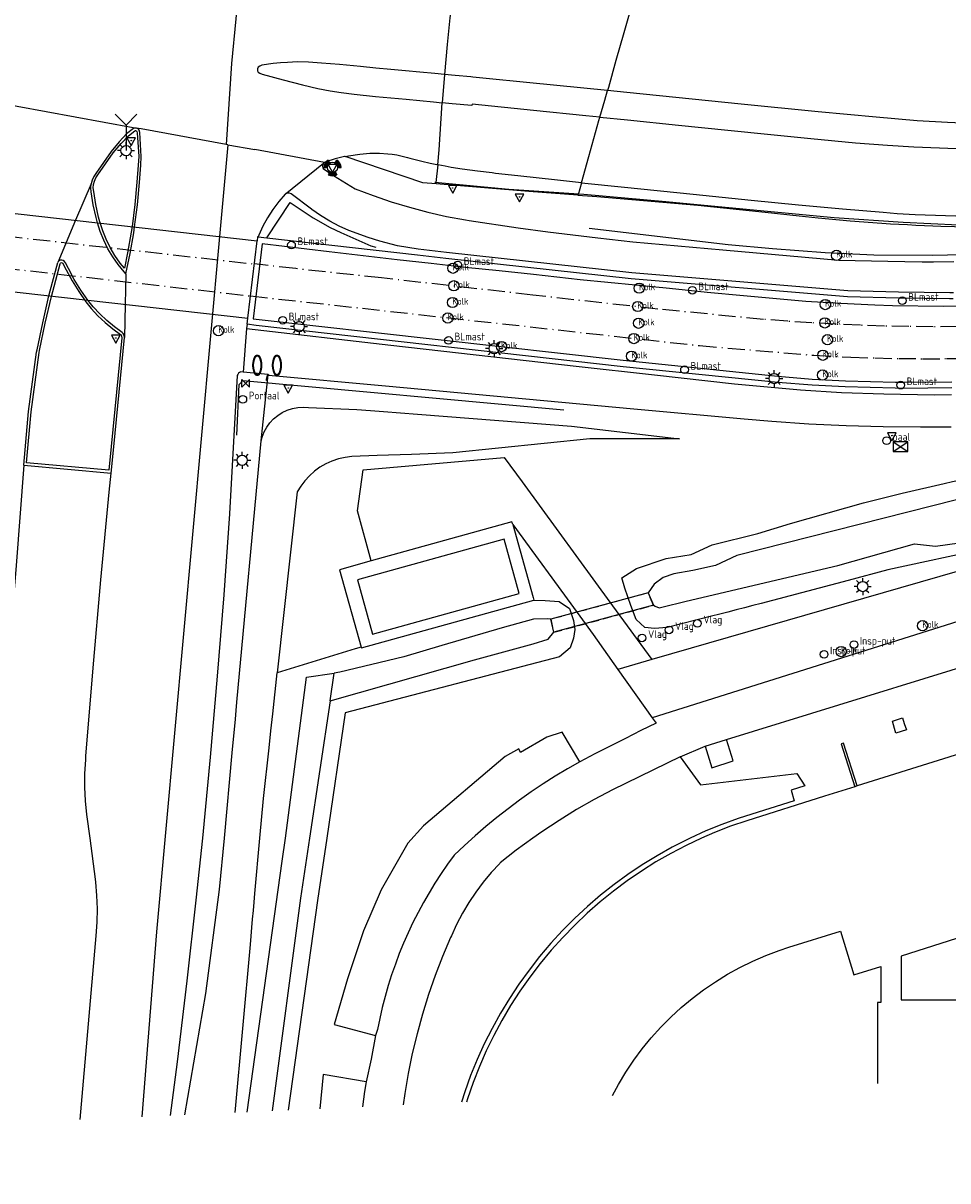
# Model space of a CAD drawing. Extents: x 140548 to 141006, y 455758 to 456543.
# Tile 7 of 19: x 140770 to 140878, y 455760 to 455896. Entities that reach past the tile are written whole.
import ezdxf

# ---------------------------------------------------------------- set-up
doc = ezdxf.new("R2010")
doc.units = 0
doc.header["$LTSCALE"] = 4
doc.linetypes.add('SPOOR', pattern=[0.8, 0.5, -0.15, 0, -0.15])
doc.linetypes.add('STIPPELFIJN', pattern=[0.375, 0.25, -0.125])
doc.layers.get('0').update_dxf_attribs({"linetype": 'CONTINUOUS'})
for name, color, linetype in [('G_BTD', 3, 'CONTINUOUS'), ('G_KWDUPM1', 11, 'ByLayer'), ('G_OTD', 32, 'CONTINUOUS'), ('G_OWG', 6, 'CONTINUOUS'), ('G_OWT', 6, 'CONTINUOUS'), ('G_PND', 1, 'CONTINUOUS'), ('G_TNDM1', 11, 'ByLayer'), ('G_WGD', 7, 'CONTINUOUS'), ('G_WGI', 1, 'CONTINUOUS'), ('G_WTD', 5, 'CONTINUOUS'), ('LKWDUP', 5, 'CONTINUOUS'), ('LSPR', 7, 'CONTINUOUS'), ('LWGI', 7, 'CONTINUOUS'), ('PPALHM', 10, 'CONTINUOUS')]:
    doc.layers.add(name, color=color, linetype=linetype)
for name, color, linetype, true_color in [('PBRD', 7, 'CONTINUOUS', 0xbd2877), ('PKST', 7, 'CONTINUOUS', 0xbd2877), ('PMST', 7, 'CONTINUOUS', 0xbd2877), ('PPAL', 7, 'CONTINUOUS', 0xbd2877), ('PPUT', 7, 'CONTINUOUS', 0xbd2877)]:
    doc.layers.add(name, color=color, linetype=linetype, true_color=true_color)
doc.styles.add('ISO', font='ISO')

# ---------------------------------------------------------------- blocks, each defined once
blk = doc.blocks.new('com-mast')
at = {"color": 0}
blk.add_circle((0, 0), 0.45, dxfattribs=at)
at = {"color": 0, "style": 'ISO'}
blk.add_attdef('COM-MAST', (0.7, 0), '', height=0.9, dxfattribs=at)
blk = doc.blocks.new('lichtmast')
at = {"color": 0}
for p, q in [((-0.6, 0), (-1, 0)), ((-0.71, 0.71), (-0.42, 0.42)), ((0, 0.6), (0, 1)), ((0.42, 0.42), (0.71, 0.71)), ((0.6, 0), (1, 0)), ((-0.42, -0.42), (-0.71, -0.71)), ((0, -0.6), (0, -1)), ((0.42, -0.42), (0.71, -0.71))]:
    blk.add_line(p, q, dxfattribs=at)
blk.add_circle((0, 0), 0.6, dxfattribs=at)
blk = doc.blocks.new('verkeerslicht')
at = {"color": 0, "linetype": 'Continuous'}
for p, q in [((-1, 0), (-0.6, 0)), ((-0.3, 0.52), (-0.5, 0.86)), ((0.3, 0.52), (0.5, 0.86)), ((0.6, 0), (1, 0)), ((-0.3, -0.52), (-0.5, -0.86)), ((0.3, -0.52), (0.5, -0.86))]:
    blk.add_line(p, q, dxfattribs=at)
at = {"color": 0}
blk.add_circle((0, 0), 0.6, dxfattribs=at)
at = {"color": 0, "linetype": 'Continuous'}
for radius, start, end in [(0.996, 119.9985, 179.9935), (0.897, 119.9989, 179.9928), (0.797, 119.9994, 179.9919), (0.697, 120, 179.9907), (0.697, 0.0093, 60), (0.797, 0.0081, 60.0006), (0.897, 0.0072, 60.0011), (0.996, 0.0065, 60.0015), (0.996, 240.0015, 299.9985), (0.897, 240.0011, 299.9989), (0.797, 240.0006, 299.9994), (0.697, 240, 300)]:
    blk.add_arc((0, 0), radius, start, end, dxfattribs=at)
blk = doc.blocks.new('kolk')
at = {"color": 0}
blk.add_circle((0, 0), 0.6, dxfattribs=at)
at = {"color": 0, "linetype": 'Continuous', "style": 'ISO'}
blk.add_attdef('KOLK', (-0.04, -0.26), '', height=0.8, dxfattribs=at)
blk = doc.blocks.new('verkeersbord-pl')
at = {"linetype": 'Continuous'}
blk.add_circle((0, 0), 0.03, dxfattribs=at)
blk = doc.blocks.new('verkeersbord')
at = {"color": 0}
for p, q in [((0.5, 0.32), (-0.5, 0.32)), ((-0.5, 0.32), (0, -0.6)), ((0, -0.6), (0.5, 0.32))]:
    blk.add_line(p, q, dxfattribs=at)
blk = doc.blocks.new('vlaggenmast')
at = {"color": 0}
blk.add_circle((0, 0), 0.45, dxfattribs=at)
at = {"color": 0, "style": 'ISO'}
blk.add_attdef('VLAGGENMAST', (0.7, 0), '', height=0.9, dxfattribs=at)
blk = doc.blocks.new('wegwijzer')
at = {"color": 0}
for q in [(-0.424, 1.424), (0.424, 1.424), (0, 0)]:
    blk.add_line((0, 1), q, dxfattribs=at)
blk = doc.blocks.new('klok')
at = {"color": 0}
blk.add_circle((0, 0), 0.45, dxfattribs=at)
at = {"style": 'ISO'}
blk.add_attdef('KLOK', (0.7, 0), '', height=0.9, dxfattribs=at)
blk = doc.blocks.new('verkeersteller')
at = {"color": 0}
blk.add_circle((0, 0), 0.45, dxfattribs=at)
at = {"color": 0, "style": 'ISO'}
blk.add_attdef('VERKEERSTELLER', (0.7, 0), '', height=0.9, dxfattribs=at)
blk = doc.blocks.new('schk.dwg')
for p, q in [((0.86, 0.56), (-0.86, 0.56)), ((-0.86, 0.56), (-0.86, -0.56)), ((0.86, -0.56), (0.86, 0.56)), ((-0.86, -0.56), (0.86, -0.56))]:
    blk.add_line(p, q)
at = {"linetype": 'Continuous'}
for p, q in [((-0.86, 0.56), (0.86, -0.56)), ((-0.86, -0.56), (0.86, 0.56))]:
    blk.add_line(p, q, dxfattribs=at)
blk = doc.blocks.new('kilometerpaal')
at = {"color": 0}
for p, q in [((-0.44, 0.44), (0.44, -0.44)), ((-0.44, -0.44), (-0.44, 0.44)), ((0.44, 0.44), (-0.44, -0.44)), ((0.44, -0.44), (0.44, 0.44))]:
    blk.add_line(p, q, dxfattribs=at)
at = {"color": 0, "style": 'ISO'}
blk.add_attdef('KILOMETERPAAL', (0.59, 0.87), '', height=2.5, dxfattribs=at)

msp = doc.modelspace()

# ---------------------------------------------------------------- linework, layer by layer
at = {"layer": 'G_BTD', "linetype": 'Continuous', "transparency": 33554687}
for points in [[(140834.533, 455875.378), (140828.791, 455875.798), (140817.925, 455876.708)], [(140834.947, 455876.839), (140834.548, 455875.431), (140834.533, 455875.378)], [(140834.533, 455875.378), (140836.755, 455875.215), (140848.579, 455874.222), (140856.489, 455873.409), (140860.461, 455872.966), (140862.714, 455872.714), (140866.435, 455872.361), (140870.163, 455872.089), (140871.162, 455872.04), (140872.161, 455871.99), (140873.16, 455871.939), (140874.158, 455871.889), (140875.157, 455871.839), (140876.156, 455871.79), (140877.06, 455871.744), (140885.129, 455871.567), (140895.685, 455871.895), (140908.903, 455872.761), (140917.759, 455873.203), (140925.982, 455872.86), (140934.618, 455871.878), (140942.784, 455869.762), (140949.134, 455868.448), (140953.394, 455866.72)], [(140797.057, 455870.499), (140798.082, 455870.383), (140815.74, 455868.386)], [(140815.74, 455868.386), (140819.041, 455868.013), (140840.797, 455865.628), (140866.122, 455863.503), (140872.116, 455863.352), (140878.111, 455863.281), (140878.538, 455863.282)], [(140878.358, 455852.777), (140872.739, 455852.73), (140871.737, 455852.756), (140865.861, 455852.895), (140862.002, 455853.105), (140857.957, 455853.408), (140839.827, 455855.248), (140796.828, 455860.114), (140795.763, 455860.246)], [(140797.402, 455846.597), (140798.231, 455854.375)], [(140797.402, 455846.597), (140797.521, 455847.03), (140797.753, 455847.619), (140798.058, 455848.175), (140798.431, 455848.688), (140798.865, 455849.15), (140799.354, 455849.554), (140799.889, 455849.893), (140800.463, 455850.162), (140801.067, 455850.357), (140801.69, 455850.474), (140802.323, 455850.512), (140802.955, 455850.47), (140808.642, 455850.262), (140810.243, 455850.137), (140811.24, 455850.059), (140812.238, 455849.98), (140813.235, 455849.902), (140814.233, 455849.824), (140815.23, 455849.746), (140816.228, 455849.668), (140833.789, 455848.293), (140846.442, 455846.809), (140835.942, 455846.801), (140819.862, 455845.176), (140815.022, 455844.993), (140811.01, 455844.843), (140808.027, 455844.731), (140807.24, 455844.633), (140806.465, 455844.457), (140805.711, 455844.204), (140804.987, 455843.876), (140804.299, 455843.478), (140803.655, 455843.012), (140803.06, 455842.484), (140802.522, 455841.899), (140802.045, 455841.262), (140801.635, 455840.581), (140799.301, 455819.372)], [(140788.45, 455767.547), (140790.911, 455781.761), (140792.544, 455793.958), (140793.101, 455800), (140794.022, 455809.977), (140794.39, 455813.961), (140794.482, 455814.957), (140794.574, 455815.952), (140797.402, 455846.597)], [(140834.751, 455808.944), (140832.696, 455812.42), (140830.878, 455811.814), (140827.822, 455810.044), (140827.622, 455810.476), (140825.996, 455809.58), (140816.452, 455801.455), (140814.591, 455799.394), (140811.461, 455793.929), (140809.406, 455789.139), (140807.527, 455783.513), (140805.966, 455778.136), (140810.821, 455776.851)], [(140809.706, 455771.416), (140804.691, 455772.284), (140804.299, 455768.267)]]:
    msp.add_lwpolyline(points, dxfattribs=at)
at = {"layer": 'G_KWDUPM1', "transparency": 33554687}
for points in [[(140842.768, 455828.743), (140831.359, 455825.651)], [(140843.383, 455827.305), (140831.698, 455824.127)]]:
    msp.add_lwpolyline(points, dxfattribs=at)
at = {"layer": 'G_OTD', "linetype": 'Continuous', "transparency": 33554687}
for points in [[(140810.288, 455832.515), (140808.683, 455838.374), (140809.352, 455843.187), (140825.875, 455844.632), (140827.995, 455841.79), (140838.606, 455827.216), (140843.207, 455820.93)], [(140826.902, 455836.781), (140826.805, 455837.09), (140810.288, 455832.515)], [(140826.902, 455836.781), (140834.433, 455826.449), (140836.307, 455823.878), (140839.227, 455819.782)], [(140826.902, 455836.781), (140829.28, 455828.204), (140829.367, 455827.892)], [(140810.288, 455832.515), (140806.593, 455831.465), (140809.135, 455822.389)]]:
    msp.add_lwpolyline(points, dxfattribs=at)
at = {"layer": 'G_OWG', "linetype": 'Continuous', "transparency": 33554687}
for points in [[(140818.91, 455889.537), (140818.626, 455886.217)], [(140837.122, 455884.535), (140837.687, 455886.534), (140838.001, 455887.645)], [(140817.925, 455876.708), (140816.357, 455876.839), (140807.245, 455879.906)], [(140818.122, 455878.938), (140817.901, 455876.859), (140817.925, 455876.708)], [(140769.597, 455843.723), (140779.819, 455842.798)]]:
    msp.add_lwpolyline(points, dxfattribs=at)
at = {"layer": 'G_OWT', "linetype": 'Continuous', "transparency": 33554687}
for points in [[(140841.412, 455831.619), (140844.892, 455832.769), (140847.796, 455833.247), (140850.264, 455834.367), (140855.617, 455835.706), (140859.442, 455836.881), (140867.999, 455839.295), (140872.54, 455840.433), (140877.457, 455841.572), (140878.43, 455841.797), (140879.405, 455842.023), (140880.379, 455842.249), (140881.353, 455842.474), (140882.328, 455842.7), (140883.302, 455842.925), (140883.719, 455843.022), (140890.519, 455844.135), (140893.642, 455844.618), (140896.444, 455844.833), (140897.114, 455844.582)], [(140905.616, 455838.485), (140904.935, 455838.303), (140901.368, 455837.435), (140882.48, 455833.938), (140870.883, 455831.438), (140866.231, 455830.209), (140856, 455827.516), (140855.032, 455827.265), (140854.064, 455827.013), (140853.096, 455826.761), (140852.129, 455826.509), (140851.161, 455826.258), (140850.193, 455826.006), (140844.991, 455824.676), (140843.51, 455824.556), (140842.381, 455824.697), (140841.368, 455825.641), (140840.744, 455827.254), (140840.049, 455829.301), (140839.7, 455830.535), (140841.412, 455831.619)], [(140829.367, 455827.892), (140830.709, 455827.857), (140832.354, 455827.734), (140833.57, 455826.928), (140834.002, 455825.531), (140834.173, 455824.445), (140834.004, 455823.451), (140833.632, 455822.293), (140832.393, 455821.242), (140807.275, 455814.677), (140805.109, 455800), (140804.027, 455792.67), (140800.567, 455768.098)], [(140809.135, 455822.389), (140809.158, 455822.308), (140829.367, 455827.892)], [(140809.135, 455822.389), (140808.428, 455822.197), (140799.301, 455819.372)], [(140794.372, 455767.816), (140796.141, 455787.514), (140796.231, 455788.512), (140796.32, 455789.507), (140796.41, 455790.506), (140796.499, 455791.501), (140796.589, 455792.499), (140796.678, 455793.495), (140797.262, 455800), (140797.68, 455804.653), (140798.334, 455810.591), (140798.552, 455812.579), (140798.772, 455814.568), (140799.301, 455819.372)], [(140795.761, 455767.879), (140799.871, 455797.311), (140800.27, 455800), (140802.72, 455818.854), (140805.958, 455819.339)], [(140805.482, 455816.108), (140803.071, 455800), (140802.017, 455792.958), (140798.716, 455768.014)]]:
    msp.add_lwpolyline(points, dxfattribs=at)
at = {"layer": 'G_PND', "linetype": 'Continuous', "transparency": 33554687}
for points in [[(140808.707, 455830.301), (140810.476, 455823.925), (140827.657, 455828.692), (140825.888, 455835.068), (140808.707, 455830.301)], [(140867.26, 455806.108), (140866.984, 455806.021)], [(140838.608, 455769.826), (140839.303, 455771.122), (140840.162, 455772.554), (140841.089, 455773.943), (140842.081, 455775.285), (140843.137, 455776.579), (140844.253, 455777.821), (140845.427, 455779.008), (140846.657, 455780.137), (140847.94, 455781.206), (140849.272, 455782.212), (140850.651, 455783.154), (140852.073, 455784.028), (140853.536, 455784.833), (140855.035, 455785.567), (140856.568, 455786.229), (140858.131, 455786.816), (140859.273, 455787.193), (140865.318, 455789.098), (140866.869, 455783.964), (140870.054, 455784.955), (140870.054, 455780.701), (140869.666, 455780.701)], [(140879.904, 455788.534), (140872.421, 455786.162), (140872.42, 455781.02), (140885.459, 455781.013), (140885.468, 455776.906), (140885.467, 455771.955)], [(140869.666, 455780.701), (140869.669, 455771.238)]]:
    msp.add_lwpolyline(points, dxfattribs=at)
at = {"layer": 'G_TNDM1', "transparency": 33554687}
for points in [[(140764.381, 455873.704), (140796.938, 455870.047)], [(140763.567, 455864.595), (140795.845, 455860.955)]]:
    msp.add_lwpolyline(points, dxfattribs=at)
at = {"layer": 'G_WGD', "linetype": 'Continuous', "transparency": 33554687}
for points in [[(140796.078, 455917.572), (140795.798, 455913.986), (140795.386, 455908.669), (140794.95, 455901.334), (140793.927, 455890.84), (140793.318, 455881.339)], [(140820.508, 455906.739), (140820.401, 455906.253), (140820.2, 455903.054), (140819.825, 455899.893), (140819.889, 455899.59), (140819.58, 455896.451), (140819.507, 455896.169), (140819.207, 455893.067), (140818.91, 455889.537)], [(140842.769, 455904.513), (140842.651, 455904.099), (140841.769, 455900.98), (140840.844, 455897.706), (140839.916, 455894.42), (140839, 455891.184), (140838.108, 455888.023), (140838.001, 455887.645)], [(140818.91, 455889.537), (140817.781, 455889.642), (140816.026, 455889.799), (140814.314, 455889.967), (140812.599, 455890.128), (140810.835, 455890.286), (140809.051, 455890.457), (140806.602, 455890.694), (140804.481, 455890.878), (140802.94, 455890.99), (140801.716, 455891.003), (140801.098, 455890.986), (140800.514, 455890.962), (140799.67, 455890.9), (140798.829, 455890.817), (140797.498, 455890.639), (140797.236, 455890.528), (140797.046, 455890.388), (140796.98, 455890.207), (140796.985, 455889.968), (140797.052, 455889.818), (140797.252, 455889.683), (140797.53, 455889.583), (140799.994, 455888.928), (140802.267, 455888.325), (140804.044, 455887.911), (140805.508, 455887.617), (140806.773, 455887.416), (140808.295, 455887.233), (140810.829, 455886.971), (140814.395, 455886.626), (140817.6, 455886.314), (140818.626, 455886.217)], [(140838.001, 455887.645), (140828.919, 455888.571), (140823.392, 455889.11), (140822.224, 455889.228), (140822.001, 455889.251), (140820.136, 455889.423), (140818.91, 455889.537)], [(140882.174, 455883.699), (140877.847, 455883.895), (140874.318, 455884.123), (140869.495, 455884.526), (140862.694, 455885.175), (140853.669, 455886.071), (140840.252, 455887.415), (140838.001, 455887.645)], [(140765.382, 455886.438), (140782.407, 455883.331), (140782.686, 455883.28), (140782.779, 455883.263)], [(140818.122, 455878.938), (140818.286, 455880.714), (140818.626, 455886.217)], [(140837.122, 455884.535), (140835.463, 455884.705), (140829.33, 455885.332), (140822.127, 455886.041), (140822.109, 455885.886), (140819.779, 455886.107), (140818.626, 455886.217)], [(140834.947, 455876.839), (140835.819, 455879.921), (140837.007, 455884.135), (140837.122, 455884.535)], [(140837.122, 455884.535), (140840.357, 455884.205), (140846.327, 455883.598), (140852.117, 455883.009), (140857.163, 455882.496), (140861.829, 455882.021), (140867.081, 455881.533), (140870.822, 455881.248), (140873.925, 455881.059), (140878.922, 455880.868)], [(140782.777, 455883.25), (140782.634, 455883.257), (140782.455, 455883.193), (140781.642, 455882.574), (140780.758, 455881.65), (140779.811, 455880.525), (140778.036, 455877.936), (140777.776, 455877.56), (140777.586, 455877.145), (140777.47, 455876.704)], [(140781.54, 455866.156), (140782.042, 455868.565), (140782.466, 455870.99), (140782.571, 455871.671), (140782.902, 455874.273), (140783.154, 455876.884), (140783.294, 455878.897), (140783.354, 455879.934), (140783.174, 455882.734), (140783.106, 455883.006), (140783.013, 455883.125), (140782.923, 455883.203), (140782.777, 455883.25)], [(140782.779, 455883.263), (140782.777, 455883.25)], [(140793.318, 455881.339), (140783.325, 455883.163), (140783.04, 455883.215), (140782.779, 455883.263)], [(140793.489, 455881.308), (140792.539, 455870.544), (140785.141, 455789.024), (140783.418, 455767.319)], [(140793.489, 455881.308), (140793.318, 455881.339)], [(140793.489, 455881.308), (140796.681, 455880.725)], [(140804.843, 455879.235), (140796.681, 455880.725)], [(140807.245, 455879.906), (140807.628, 455879.992), (140808.968, 455880.195), (140810.137, 455880.305), (140811.29, 455880.315), (140812.256, 455880.247), (140812.78, 455880.189), (140813.318, 455880.099), (140814.554, 455879.789), (140814.84, 455879.718), (140816.414, 455879.327), (140817.047, 455879.176), (140817.236, 455879.131), (140817.988, 455878.967), (140818.122, 455878.938)], [(140800.216, 455875.507), (140804.711, 455879.125)], [(140804.711, 455879.125), (140804.644, 455879.026), (140804.589, 455878.833), (140804.588, 455878.777), (140804.634, 455878.582), (140804.66, 455878.533), (140805.882, 455877.696), (140808.443, 455876.147), (140810.534, 455875.345), (140812.652, 455874.618), (140814.794, 455873.967), (140816.959, 455873.393), (140819.143, 455872.896), (140821.343, 455872.478), (140821.772, 455872.406), (140827.521, 455871.563), (140831.014, 455871.091), (140836.884, 455870.366), (140840.956, 455869.91), (140851.506, 455868.987), (140865.137, 455867.755), (140870.874, 455867.65), (140872.875, 455867.613), (140874.877, 455867.577), (140876.221, 455867.552), (140878.613, 455867.616)], [(140804.843, 455879.235), (140804.711, 455879.125)], [(140807.245, 455879.906), (140807.196, 455879.923), (140806.087, 455879.647), (140805.001, 455879.294), (140804.843, 455879.235)], [(140834.947, 455876.839), (140832.142, 455877.13), (140827.488, 455877.641), (140824.884, 455877.947), (140824.497, 455877.995), (140822.779, 455878.208), (140820.985, 455878.443), (140819.683, 455878.647), (140818.992, 455878.776), (140818.122, 455878.938)], [(140777.47, 455876.704), (140775.663, 455872.445), (140773.557, 455867.48)], [(140781.54, 455866.156), (140781.333, 455866.389), (140780.642, 455867.248), (140780.015, 455868.155), (140779.455, 455869.105), (140778.966, 455870.092), (140778.549, 455871.113), (140778.208, 455872.161), (140778.056, 455872.755), (140777.73, 455874.249), (140777.483, 455875.759), (140777.477, 455875.794), (140777.433, 455876.249), (140777.47, 455876.704)], [(140834.947, 455876.839), (140840.016, 455876.313), (140848.066, 455875.505), (140854.857, 455874.815), (140860.388, 455874.265), (140865.536, 455873.767), (140870.304, 455873.38), (140871.973, 455873.252), (140874.056, 455873.126), (140877.64, 455872.988), (140881.252, 455872.898)], [(140800.216, 455875.507), (140799.469, 455874.635), (140798.785, 455873.714), (140798.166, 455872.748), (140797.617, 455871.741), (140797.139, 455870.698), (140797.057, 455870.499)], [(140878.55, 455863.954), (140878.114, 455863.953), (140872.128, 455864.024), (140866.159, 455864.175), (140840.862, 455866.297), (140819.115, 455868.681), (140815.816, 455869.054), (140813.408, 455869.463), (140811.329, 455869.998), (140809.952, 455870.418), (140807.701, 455871.228), (140806.558, 455871.744), (140805.451, 455872.332), (140804.383, 455872.989), (140803.359, 455873.713), (140803.295, 455873.761), (140800.937, 455875.534), (140800.735, 455875.622), (140800.515, 455875.633), (140800.305, 455875.565), (140800.216, 455875.507)], [(140795.845, 455860.955), (140796.938, 455870.047)], [(140883.4, 455862.473), (140877.405, 455862.349), (140871.421, 455862.396), (140869.354, 455862.472), (140865.307, 455862.666), (140861.245, 455862.921), (140853.953, 455863.573), (140849.687, 455863.993), (140845.27, 455864.45), (140841.289, 455864.819), (140834.784, 455865.46), (140829.315, 455866.077), (140825.32, 455866.5), (140821.321, 455866.924), (140817.354, 455867.359), (140813.341, 455867.818), (140809.353, 455868.283), (140805.389, 455868.761), (140797.538, 455869.667), (140796.482, 455860.884), (140839.86, 455856.028), (140857.976, 455854.144), (140862.009, 455853.797), (140865.92, 455853.612), (140871.75, 455853.479), (140872.706, 455853.455), (140878.37, 455853.489)], [(140797.057, 455870.499), (140796.993, 455870.507), (140796.938, 455870.047)], [(140769.597, 455843.723), (140770.143, 455850.018), (140771.087, 455856.973), (140771.14, 455857.249), (140771.798, 455860.425), (140772.535, 455863.583), (140772.68, 455864.164), (140773.557, 455867.48)], [(140781.371, 455858.712), (140781.341, 455858.953), (140781.235, 455859.17), (140781.132, 455859.287), (140780.201, 455859.951), (140779.318, 455860.678), (140778.488, 455861.464), (140777.716, 455862.307), (140777.104, 455863.068), (140776.271, 455864.259), (140775.505, 455865.494), (140774.808, 455866.77), (140774.472, 455867.451), (140774.374, 455867.621), (140774.216, 455867.738), (140774.025, 455867.784), (140773.831, 455867.75), (140773.666, 455867.643), (140773.557, 455867.48)], [(140781.54, 455866.156), (140781.459, 455862.577), (140781.371, 455858.712)], [(140795.704, 455859.737), (140795.302, 455854.631)], [(140795.763, 455860.246), (140795.704, 455859.737)], [(140795.704, 455859.737), (140812.615, 455857.809), (140834.351, 455855.349), (140843.522, 455854.309), (140852.891, 455853.247), (140860.64, 455852.567), (140865.453, 455852.23), (140870.404, 455852.081), (140876.299, 455851.973), (140878.344, 455852)], [(140795.763, 455860.246), (140795.845, 455860.955)], [(140779.819, 455842.798), (140780.131, 455845.868), (140781.371, 455858.712)], [(140795.302, 455854.631), (140795.041, 455854.654)], [(140798.231, 455854.375), (140795.302, 455854.631)], [(140798.231, 455854.375), (140798.265, 455854.372), (140798.269, 455854.285), (140811.97, 455853.026), (140841.08, 455850.347), (140854.011, 455849.147), (140857.275, 455848.879), (140861.624, 455848.593), (140865.978, 455848.387), (140870.334, 455848.26), (140874.692, 455848.214), (140877.159, 455848.217), (140878.28, 455848.238)], [(140794.605, 455854.222), (140793.709, 455838.023), (140793.03, 455828.508), (140792.271, 455818.998), (140791.433, 455809.495), (140790.515, 455800), (140789.757, 455792.723), (140788.698, 455783.243), (140787.56, 455773.771), (140786.749, 455767.47)], [(140769.597, 455843.723), (140768.703, 455831.946), (140767.729, 455820.175), (140766.675, 455808.411), (140765.872, 455800), (140764.682, 455788.249), (140763.412, 455776.507), (140763.384, 455776.256), (140763.305, 455775.065), (140763.305, 455773.872), (140763.313, 455773.674), (140763.31, 455772.37), (140763.986, 455759.807)], [(140776.191, 455766.99), (140778.086, 455788.554), (140778.192, 455790.122), (140778.218, 455791.693), (140778.165, 455793.264), (140778.031, 455794.829), (140777.992, 455795.164), (140777.354, 455800), (140776.986, 455802.784), (140776.83, 455804.378), (140776.753, 455805.977), (140776.756, 455807.578), (140776.839, 455809.177), (140776.876, 455809.62), (140777.703, 455819.945), (140778.61, 455830.263), (140779.596, 455840.574), (140779.819, 455842.798)], [(140894.456, 455832.059), (140893.41, 455835.438), (140888.223, 455833.91), (140843.207, 455820.93)], [(140895.412, 455828.971), (140890.296, 455827.359), (140889.844, 455828.789), (140843.26, 455814.107)], [(140851.965, 455811.577), (140891.449, 455823.735)], [(140843.207, 455820.93), (140839.227, 455819.782)], [(140839.227, 455819.782), (140843.26, 455814.107)], [(140843.26, 455814.107), (140843.698, 455813.491), (140841.901, 455812.597), (140840.108, 455811.695), (140838.318, 455810.786), (140836.532, 455809.869), (140834.751, 455808.944)], [(140894.309, 455814.627), (140877.388, 455809.299), (140867.26, 455806.108)], [(140871.822, 455812.3), (140871.665, 455812.848), (140871.394, 455813.712), (140872.588, 455814.084), (140872.795, 455813.437), (140873.037, 455812.683), (140871.822, 455812.3)], [(140849.461, 455810.776), (140851.965, 455811.577)], [(140849.461, 455810.776), (140850.234, 455808.253), (140852.745, 455809.066), (140851.965, 455811.577)], [(140867.26, 455806.108), (140865.671, 455811.141), (140865.376, 455811.056), (140866.984, 455806.021)], [(140846.522, 455809.524), (140838.587, 455805.642), (140836.461, 455804.522), (140834.373, 455803.332), (140832.326, 455802.074), (140830.322, 455800.747), (140829.253, 455800), (140827.319, 455798.573), (140825.435, 455797.082), (140825.38, 455797.037), (140824.377, 455795.964), (140823.434, 455794.838), (140822.554, 455793.663), (140821.739, 455792.441), (140820.991, 455791.177), (140820.314, 455789.874), (140819.709, 455788.536), (140819.621, 455788.324), (140818.684, 455786.127), (140817.821, 455783.899), (140817.033, 455781.644), (140816.321, 455779.363), (140815.685, 455777.06), (140815.128, 455774.737), (140814.648, 455772.397), (140814.247, 455770.042), (140814.062, 455768.711)], [(140846.522, 455809.524), (140847.958, 455807.529), (140848.893, 455806.231), (140860.185, 455807.581), (140861.126, 455806.125), (140859.515, 455805.6), (140859.894, 455804.384), (140854.191, 455802.58), (140853.315, 455802.291), (140851.411, 455801.602), (140849.535, 455800.838), (140847.691, 455800), (140847.38, 455799.85), (140845.576, 455798.928), (140843.811, 455797.935), (140842.086, 455796.874), (140840.404, 455795.745), (140838.768, 455794.551), (140837.181, 455793.293), (140835.644, 455791.974), (140834.161, 455790.595), (140832.733, 455789.158), (140831.363, 455787.666), (140830.054, 455786.121), (140828.806, 455784.526), (140827.622, 455782.882), (140826.504, 455781.194), (140825.454, 455779.462), (140824.472, 455777.69), (140823.562, 455775.881), (140822.723, 455774.037), (140821.959, 455772.162), (140821.268, 455770.258), (140820.874, 455769.02)], [(140846.522, 455809.524), (140849.461, 455810.776)], [(140834.751, 455808.944), (140833.3, 455808.111), (140831.87, 455807.244), (140830.461, 455806.343), (140829.073, 455805.41), (140827.707, 455804.444), (140826.365, 455803.446), (140825.046, 455802.417), (140823.752, 455801.357), (140822.483, 455800.267), (140821.24, 455799.147), (140820.024, 455797.999), (140819.246, 455796.926), (140818.496, 455795.833), (140817.776, 455794.721), (140817.087, 455793.589), (140816.427, 455792.439), (140815.799, 455791.273), (140815.202, 455790.089), (140814.637, 455788.891), (140814.104, 455787.677), (140813.603, 455786.45), (140813.136, 455785.21), (140812.702, 455783.958), (140812.302, 455782.694), (140811.935, 455781.42), (140811.603, 455780.138), (140811.305, 455778.846), (140811.042, 455777.547), (140810.821, 455776.851)], [(140866.984, 455806.021), (140863.424, 455804.9), (140854.344, 455802.039), (140852.439, 455801.386), (140850.56, 455800.659), (140849.029, 455800), (140847.208, 455799.138), (140845.424, 455798.204), (140843.677, 455797.2), (140841.973, 455796.128), (140840.312, 455794.989), (140838.697, 455793.784), (140837.132, 455792.517), (140835.618, 455791.188), (140834.158, 455789.801), (140832.754, 455788.356), (140831.409, 455786.857), (140830.125, 455785.306), (140828.903, 455783.704), (140827.745, 455782.056), (140826.654, 455780.363), (140825.631, 455778.628), (140824.678, 455776.854), (140823.796, 455775.043), (140822.986, 455773.199), (140822.251, 455771.323), (140821.59, 455769.421), (140821.477, 455769.048)], [(140810.821, 455776.851), (140810.314, 455774.077), (140809.706, 455771.416)], [(140809.706, 455771.416), (140809.534, 455770.287), (140809.281, 455768.494)]]:
    msp.add_lwpolyline(points, dxfattribs=at)
msp.add_lwpolyline([(140795.041, 455854.654, 0.3202805), (140794.605, 455854.222)], format="xyb", dxfattribs=at)
at = {"layer": 'G_WGI', "linetype": 'Continuous', "transparency": 33554687}
for points in [[(140778.038, 455877.411), (140778.283, 455877.766), (140780.05, 455880.343), (140780.981, 455881.45), (140781.842, 455882.35), (140782.6, 455882.926), (140782.679, 455882.954), (140782.723, 455882.952), (140782.773, 455882.936), (140782.795, 455882.917), (140782.83, 455882.871), (140782.876, 455882.688), (140783.053, 455879.933), (140782.995, 455878.916), (140782.855, 455876.909), (140782.604, 455874.306), (140782.274, 455871.713), (140782.17, 455871.039), (140781.747, 455868.621), (140781.372, 455866.819), (140780.883, 455867.428), (140780.268, 455868.317), (140779.719, 455869.248), (140779.24, 455870.215), (140778.831, 455871.216), (140778.496, 455872.245), (140778.348, 455872.824), (140778.025, 455874.305), (140777.779, 455875.809), (140777.734, 455876.251), (140777.76, 455876.628), (140777.87, 455877.044), (140778.038, 455877.411)], [(140770.441, 455849.985), (140771.383, 455856.925), (140771.434, 455857.19), (140772.091, 455860.36), (140772.827, 455863.513), (140772.971, 455864.089), (140773.834, 455867.355), (140773.881, 455867.425), (140773.943, 455867.465), (140774.015, 455867.478), (140774.086, 455867.461), (140774.145, 455867.417), (140774.207, 455867.31), (140774.542, 455866.632), (140775.246, 455865.343), (140776.02, 455864.094), (140776.864, 455862.888), (140777.488, 455862.111), (140778.274, 455861.254), (140779.119, 455860.453), (140780.018, 455859.713), (140780.93, 455859.063), (140780.983, 455859.002), (140781.049, 455858.866), (140781.073, 455858.675), (140779.832, 455845.898), (140779.551, 455843.124), (140769.922, 455843.995), (140770.441, 455849.985)]]:
    msp.add_lwpolyline(points, dxfattribs=at)
at = {"layer": 'G_WTD', "linetype": 'Continuous', "transparency": 33554687}
for points in [[(140898.344, 455843.7), (140892.284, 455843.044), (140882.785, 455840.636), (140880.846, 455840.145), (140878.906, 455839.653), (140853.172, 455833.13), (140850.651, 455831.957), (140848.006, 455831.374), (140845.791, 455830.967), (140844.524, 455830.547), (140843.475, 455829.784), (140842.768, 455828.743)], [(140843.383, 455827.305), (140843.583, 455827.178), (140844.08, 455827.01), (140844.381, 455827.077), (140847.219, 455827.791), (140864.991, 455831.96), (140874.01, 455834.49), (140876.467, 455834.227), (140888.246, 455835.866), (140903.936, 455839.037), (140904.681, 455839.155)], [(140842.768, 455828.743), (140843.383, 455827.305)], [(140831.359, 455825.651), (140830.995, 455825.727), (140829.336, 455825.67), (140825.661, 455824.669), (140818.57, 455822.582), (140814.122, 455821.251), (140806.64, 455819.441), (140805.958, 455819.339)], [(140831.698, 455824.127), (140831.359, 455825.651)], [(140805.482, 455816.108), (140822.417, 455820.919), (140829.273, 455822.788), (140831.035, 455823.342), (140831.698, 455824.127)], [(140805.482, 455816.108), (140805.958, 455819.339)]]:
    msp.add_lwpolyline(points, dxfattribs=at)
at = {"layer": 'LKWDUP', "linetype": 'STIPPELFIJN', "lineweight": -3, "transparency": 33554687}
msp.add_lwpolyline([(140831.698, 455824.127), (140843.383, 455827.305), (140842.768, 455828.743), (140831.359, 455825.651), (140831.698, 455824.127)], dxfattribs=at)
at = {"layer": 'LSPR', "linetype": 'SPOOR', "transparency": 33554687}
for points in [[(140764.138, 455870.98), (140796.61, 455867.322)], [(140763.804, 455867.244), (140796.16, 455863.573)], [(140879.025, 455859.975), (140876.18, 455859.964), (140873.335, 455859.986), (140870.491, 455860.041), (140867.648, 455860.129), (140864.806, 455860.251), (140861.965, 455860.406), (140859.127, 455860.594), (140856.291, 455860.816), (140843.887, 455862.023), (140829.25, 455863.673), (140811.518, 455865.679), (140801.492, 455866.772), (140796.61, 455867.322)], [(140796.16, 455863.573), (140848.808, 455857.745), (140862.204, 455856.609), (140866.541, 455856.393), (140869.341, 455856.298), (140872.143, 455856.237), (140874.944, 455856.209), (140877.746, 455856.216), (140880.548, 455856.257)]]:
    msp.add_lwpolyline(points, dxfattribs=at)
at = {"layer": 'LWGI', "transparency": 33554687}
for points in [[(140852.213, 455873.904), (140844.858, 455874.598), (140835.217, 455875.46), (140826.425, 455876.058), (140817.761, 455876.87)], [(140798.082, 455870.383), (140800.796, 455874.542), (140803.505, 455872.735), (140805.505, 455871.582), (140806.73, 455871.013), (140810.274, 455869.448), (140810.833, 455869.3)], [(140908.854, 455873.094), (140898.717, 455872.384), (140892.579, 455871.979), (140884.566, 455871.837), (140879.149, 455871.857), (140872.679, 455872.166), (140864.579, 455872.72), (140852.213, 455873.904)], [(140910.452, 455870.327), (140903.307, 455869.698), (140895.275, 455869.03), (140889.104, 455868.667), (140883.286, 455868.456), (140876.046, 455868.303), (140869.236, 455868.36), (140863.503, 455868.608), (140857.327, 455869.106), (140852.167, 455869.582), (140835.86, 455871.473)], [(140794.555, 455847.248), (140794.849, 455853.167)], [(140794.849, 455853.167), (140795.266, 455853.642)], [(140795.266, 455853.642), (140832.876, 455850.225)]]:
    msp.add_lwpolyline(points, dxfattribs=at)

# ---------------------------------------------------------------- block references
at = {"layer": 'PBRD', "transparency": 33554687, "xscale": 3, "yscale": 3, "zscale": 3}
msp.add_blockref('wegwijzer', (140781.571, 455880.607), dxfattribs=at)
at = {"layer": 'PBRD', "transparency": 33554687}
for p in [(140782.179, 455881.793), (140805.774, 455878.646), (140819.86, 455876.219), (140827.696, 455875.189), (140780.373, 455858.639), (140800.585, 455852.771), (140871.342, 455847.198)]:
    msp.add_blockref('verkeersbord', p, dxfattribs=at)
at = {"layer": 'PKST', "transparency": 33554687}
msp.add_blockref('schk.dwg', (140872.346, 455845.888), dxfattribs=at)
at = {"layer": 'PMST', "transparency": 33554687}
for p in [(140800.964, 455869.533), (140820.452, 455867.202), (140847.946, 455864.243), (140872.55, 455863.017), (140799.936, 455860.718), (140819.369, 455858.359), (140847.034, 455854.916), (140872.376, 455853.111)]:
    msp.add_blockref('com-mast', p, dxfattribs=at).add_auto_attribs({'COM-MAST': 'BLmast'})
at = {"layer": 'PPAL', "transparency": 33554687}
for name, p in [('lichtmast', (140781.571, 455880.607)), ('verkeersbord-pl', (140782.179, 455881.793)), ('verkeerslicht', (140805.774, 455878.646)), ('verkeerslicht', (140805.774, 455878.646)), ('verkeersbord-pl', (140819.86, 455876.219)), ('verkeersbord-pl', (140827.696, 455875.189)), ('lichtmast', (140801.855, 455859.969)), ('verkeersbord-pl', (140780.373, 455858.639)), ('lichtmast', (140824.723, 455857.39)), ('lichtmast', (140857.54, 455853.879)), ('verkeersbord-pl', (140800.585, 455852.771)), ('verkeersbord-pl', (140871.342, 455847.198)), ('lichtmast', (140795.186, 455844.299)), ('lichtmast', (140867.92, 455829.487))]:
    msp.add_blockref(name, p, dxfattribs=at)
for name, p, values in [('verkeersteller', (140795.257, 455851.445), {'VERKEERSTELLER': 'Portaal'}), ('verkeersteller', (140870.727, 455846.599), {'VERKEERSTELLER': 'paal'}), ('vlaggenmast', (140848.548, 455825.174), {'VLAGGENMAST': 'Vlag'}), ('vlaggenmast', (140842.06, 455823.475), {'VLAGGENMAST': 'Vlag'}), ('vlaggenmast', (140845.217, 455824.411), {'VLAGGENMAST': 'Vlag'})]:
    msp.add_blockref(name, p, dxfattribs=at).add_auto_attribs(values)
at = {"layer": 'PPALHM', "transparency": 33554687}
msp.add_blockref('kilometerpaal', (140795.593, 455853.317), dxfattribs=at).add_auto_attribs({'KILOMETERPAAL': '0,0'})
at = {"layer": 'PPUT', "transparency": 33554687}
for name, p, values in [('kolk', (140864.852, 455868.328), {'KOLK': 'Kolk'}), ('kolk', (140819.895, 455866.819), {'KOLK': 'Kolk'}), ('kolk', (140819.99, 455864.762), {'KOLK': 'Kolk'}), ('kolk', (140841.73, 455864.484), {'KOLK': 'Kolk'}), ('kolk', (140819.843, 455862.803), {'KOLK': 'Kolk'}), ('kolk', (140841.552, 455862.327), {'KOLK': 'Kolk'}), ('kolk', (140863.538, 455862.559), {'KOLK': 'Kolk'}), ('kolk', (140819.298, 455860.98), {'KOLK': 'Kolk'}), ('kolk', (140792.421, 455859.494), {'KOLK': 'Kolk'}), ('kolk', (140841.657, 455860.367), {'KOLK': 'Kolk'}), ('kolk', (140863.492, 455860.406), {'KOLK': 'Kolk'}), ('kolk', (140841.106, 455858.569), {'KOLK': 'Kolk'}), ('kolk', (140863.784, 455858.44), {'KOLK': 'Kolk'}), ('kolk', (140825.575, 455857.636), {'KOLK': 'Kolk'}), ('kolk', (140840.827, 455856.509), {'KOLK': 'Kolk'}), ('kolk', (140863.249, 455856.618), {'KOLK': 'Kolk'}), ('kolk', (140863.219, 455854.299), {'KOLK': 'Kolk'}), ('kolk', (140874.939, 455824.907), {'KOLK': 'Kolk'}), ('klok', (140866.897, 455822.686), {'KLOK': 'Insp-put'}), ('klok', (140863.392, 455821.545), {'KLOK': 'Insp-put'}), ('kolk', (140865.408, 455821.87), {'KOLK': 'Kolk'})]:
    msp.add_blockref(name, p, dxfattribs=at).add_auto_attribs(values)

doc.saveas('drawing.dxf')
